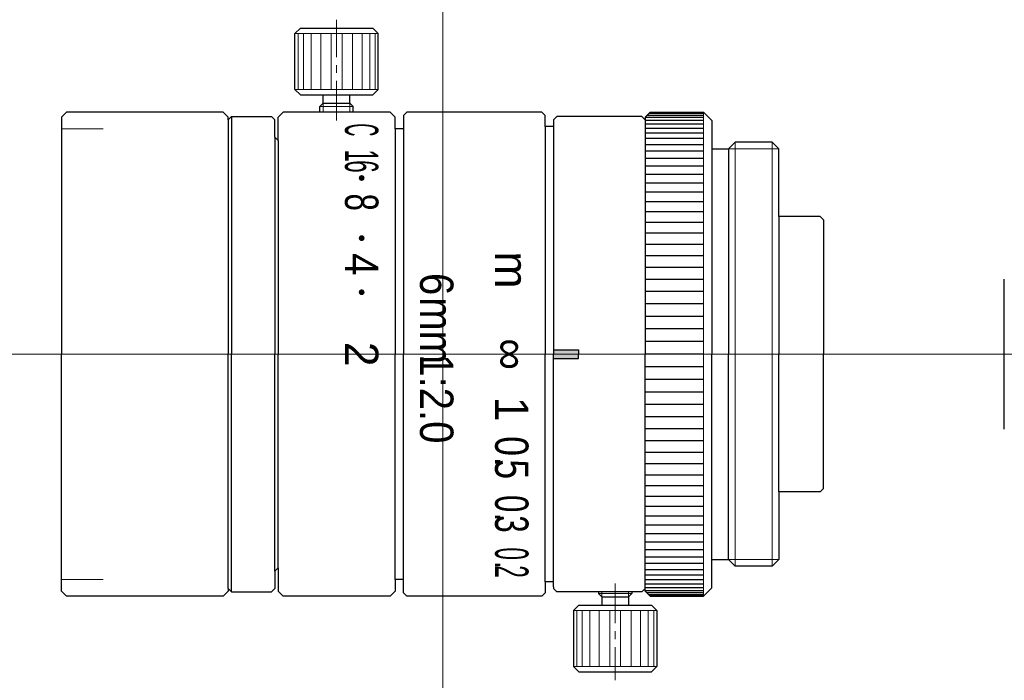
# Model space of a CAD drawing. Header units: millimetres. Extents: x 24.6 to 83.7, y 30.4 to 70.
import ezdxf
from ezdxf.enums import TextEntityAlignment as Align

# ---------------------------------------------------------------- set-up
doc = ezdxf.new("R2010")
doc.units = ezdxf.units.MM
doc.header["$LTSCALE"] = 0.25
doc.linetypes.add('CENTER', pattern=[50.8, 31.75, -6.35, 6.35, -6.35])
doc.layers.add('00_補助線', color=252, linetype='Continuous', lineweight=0, plot=False)
for name, color, linetype, lineweight in [('01_中心線', 1, 'CENTER', 20), ('03_寸法・文字', 50, 'Continuous', 20), ('iris＆image_circle', 7, 'Continuous', 30), ('画層1', 7, 'Continuous', 30)]:
    doc.layers.add(name, color=color, linetype=linetype, lineweight=lineweight)
doc.styles.add('sihyou', font='txt', dxfattribs={"width": 0.6, "height": 2})

msp = doc.modelspace()

# ---------------------------------------------------------------- hatches: boundary and pattern name
at = {"layer": '03_寸法・文字'}
for points in [[(44.952, 60.561, 1), (45.301, 60.561, 1)], [(44.952, 56.956, 1), (45.301, 56.956, 1)], [(44.952, 53.712, 1), (45.301, 53.712, 1)]]:
    msp.add_hatch(color=256, dxfattribs=at).paths.add_polyline_path(points)
at = {"layer": '画層1'}
h = msp.add_hatch(color=256, dxfattribs=at)
h.dxf.hatch_style = 1
h.paths.add_polyline_path([(58.126, 50.25), (56.626, 50.25), (56.626, 50), (58.126, 50)])
h.paths.add_polyline_path([(58.126, 50), (56.626, 50), (56.626, 49.75), (58.126, 49.75)])

# ---------------------------------------------------------------- linework, layer by layer
at = {"layer": '00_補助線', "lineweight": 20}
for p, q in [((29.626, 63.5), (27.126, 63.5)), ((29.626, 36.5), (27.126, 36.5))]:
    msp.add_line(p, q, dxfattribs=at)
at = {"layer": '00_補助線'}
for direction in [(0, 1), (1, 0)]:
    msp.add_xline((50, 50), direction, dxfattribs=at)
at = {"layer": '01_中心線', "ltscale": 0.3}
for p, q in [((43.626, 64), (43.626, 70.05)), ((60.326, 36.25), (60.326, 30.45))]:
    msp.add_line(p, q, dxfattribs=at)
at = {"layer": '01_中心線'}
for p, q in [((24.626, 50), (43.631, 50)), ((46.601, 50), (48.131, 50)), ((51.101, 50), (52.862, 50)), ((55.126, 50), (83.652, 50))]:
    msp.add_line(p, q, dxfattribs=at)
at = {"layer": 'iris＆image_circle'}
msp.add_line((83.652, 45.5), (83.652, 54.5), dxfattribs=at)
at = {"layer": '画層1'}
for p, q in [((41.451, 69.55), (41.126, 69.225)), ((41.126, 65.875), (41.126, 69.225)), ((41.451, 69.55), (45.801, 69.55)), ((45.801, 69.55), (46.126, 69.225)), ((46.126, 65.875), (46.126, 69.225)), ((41.451, 65.55), (41.126, 65.875)), ((41.451, 65.55), (45.801, 65.55)), ((42.826, 65.05), (42.826, 65.55)), ((44.426, 65.05), (44.426, 65.55)), ((45.801, 65.55), (46.126, 65.875)), ((42.826, 65.05), (42.626, 64.85)), ((42.826, 65.05), (44.426, 65.05)), ((44.626, 64.85), (44.426, 65.05)), ((27.126, 64.2), (27.426, 64.5)), ((36.826, 64.5), (27.426, 64.5)), ((36.826, 64.5), (37.126, 64.2)), ((40.126, 64.2), (40.426, 64.5)), ((46.826, 64.5), (40.426, 64.5)), ((42.626, 64.5), (42.626, 64.85)), ((44.626, 64.5), (44.626, 64.85)), ((47.126, 64.2), (46.826, 64.5)), ((47.826, 64.5), (47.626, 64.3)), ((55.926, 64.5), (47.826, 64.5)), ((56.126, 64.3), (55.926, 64.5)), ((62.126, 64.2), (62.426, 64.5)), ((65.626, 64.421), (62.347, 64.421)), ((65.626, 64.48), (62.407, 64.48)), ((62.426, 64.5), (65.626, 64.5)), ((65.626, 64.5), (66.126, 64)), ((27.126, 64.2), (27.126, 50)), ((37.126, 64.05), (37.326, 64.25)), ((37.126, 64.05), (37.126, 64.2)), ((37.126, 64.05), (37.126, 50)), ((37.326, 64.25), (39.726, 64.25)), ((37.326, 64.25), (37.326, 50)), ((39.926, 64.05), (39.726, 64.25)), ((39.926, 63), (39.926, 64.05)), ((40.126, 62.8), (40.126, 64.2)), ((47.126, 63.5), (47.126, 64.2)), ((47.626, 64.3), (47.626, 63.5)), ((56.126, 63.65), (56.126, 64.3)), ((56.626, 64.05), (56.626, 63.65)), ((61.926, 64.25), (56.826, 64.25)), ((62.126, 64.05), (61.926, 64.25)), ((62.126, 64.2), (62.126, 64.05)), ((65.626, 64.183), (62.126, 64.183)), ((62.126, 64.05), (62.126, 50)), ((65.626, 64.006), (62.126, 64.006)), ((65.626, 63.79), (62.126, 63.79)), ((65.626, 64.302), (62.228, 64.302)), ((66.126, 64), (66.126, 62.303)), ((47.626, 63.5), (47.126, 63.5)), ((47.126, 63.5), (47.126, 50)), ((47.626, 63.5), (47.626, 50)), ((56.626, 63.65), (56.126, 63.65)), ((56.126, 63.65), (56.126, 50)), ((56.626, 63.65), (56.626, 50)), ((65.626, 63.537), (62.126, 63.537)), ((65.626, 63.246), (62.126, 63.246)), ((39.926, 63), (39.926, 63)), ((40.126, 62.8), (39.926, 63)), ((39.926, 63), (39.926, 50)), ((40.126, 62.8), (40.126, 50)), ((65.626, 62.92), (62.126, 62.92)), ((67.126, 62.303), (67.523, 62.7)), ((69.729, 62.7), (67.523, 62.7)), ((70.126, 62.303), (69.729, 62.7)), ((65.626, 62.557), (62.126, 62.557)), ((65.626, 62.161), (62.126, 62.161)), ((66.126, 62.303), (67.126, 62.303)), ((66.126, 62.303), (66.126, 50)), ((67.126, 62.303), (67.126, 62.303)), ((67.126, 62.303), (67.126, 50)), ((70.126, 58.25), (70.126, 62.303)), ((65.626, 61.731), (62.126, 61.731)), ((65.626, 61.269), (62.126, 61.269)), ((65.626, 60.776), (62.126, 60.776)), ((65.626, 60.253), (62.126, 60.253)), ((65.626, 59.702), (62.126, 59.702)), ((65.626, 59.125), (62.126, 59.125)), ((65.626, 58.523), (62.126, 58.523)), ((65.626, 57.897), (62.126, 57.897)), ((72.622, 58.25), (70.126, 58.25)), ((70.126, 58.25), (70.126, 50)), ((72.822, 58.05), (72.622, 58.25)), ((72.822, 58.05), (72.822, 55.7)), ((65.626, 57.25), (62.126, 57.25)), ((65.626, 56.565), (62.126, 56.565)), ((65.626, 55.89), (62.126, 55.89)), ((72.822, 55.7), (72.822, 50)), ((65.626, 55.196), (62.126, 55.196)), ((65.626, 54.481), (62.126, 54.481)), ((65.626, 53.753), (62.126, 53.753)), ((65.626, 53.015), (62.126, 53.015)), ((65.626, 52.268), (62.126, 52.268)), ((65.626, 51.516), (62.126, 51.516)), ((56.626, 50.25), (58.126, 50.25)), ((58.126, 50.25), (58.126, 50)), ((65.626, 50.759), (62.126, 50.759)), ((27.126, 35.8), (27.126, 50)), ((37.126, 35.95), (37.126, 50)), ((37.326, 35.75), (37.326, 50)), ((39.926, 37), (39.926, 50)), ((40.126, 37.2), (40.126, 50)), ((47.126, 36.5), (47.126, 50)), ((47.626, 36.5), (47.626, 50)), ((56.126, 36.35), (56.126, 50)), ((56.626, 36.35), (56.626, 50)), ((56.626, 49.75), (58.126, 49.75)), ((58.126, 49.75), (58.126, 50)), ((62.126, 35.95), (62.126, 50)), ((65.626, 50), (62.126, 50)), ((66.126, 37.697), (66.126, 50)), ((67.126, 37.697), (67.126, 50)), ((70.126, 41.75), (70.126, 50)), ((72.822, 44.3), (72.822, 50)), ((65.626, 49.241), (62.126, 49.241)), ((65.626, 48.484), (62.126, 48.484)), ((65.626, 47.732), (62.126, 47.732)), ((65.626, 46.985), (62.126, 46.985)), ((65.626, 46.247), (62.126, 46.247)), ((65.626, 45.519), (62.126, 45.519)), ((65.626, 44.804), (62.126, 44.804)), ((72.822, 41.95), (72.822, 44.3)), ((65.626, 44.11), (62.126, 44.11)), ((65.626, 43.435), (62.126, 43.435)), ((65.626, 42.75), (62.126, 42.75)), ((65.626, 42.103), (62.126, 42.103)), ((72.822, 41.95), (72.622, 41.75)), ((65.626, 41.477), (62.126, 41.477)), ((72.622, 41.75), (70.126, 41.75)), ((70.126, 41.75), (70.126, 37.697)), ((65.626, 40.875), (62.126, 40.875)), ((65.626, 40.298), (62.126, 40.298)), ((65.626, 39.747), (62.126, 39.747)), ((65.626, 39.224), (62.126, 39.224)), ((65.626, 38.731), (62.126, 38.731)), ((65.626, 38.269), (62.126, 38.269)), ((65.626, 37.839), (62.126, 37.839)), ((40.126, 37.2), (39.926, 37)), ((40.126, 37.2), (40.126, 35.8)), ((65.626, 37.443), (62.126, 37.443)), ((66.126, 37.697), (67.126, 37.697)), ((66.126, 36), (66.126, 37.697)), ((67.126, 37.697), (67.126, 37.697)), ((67.126, 37.697), (67.523, 37.3)), ((69.729, 37.3), (67.523, 37.3)), ((70.126, 37.697), (69.729, 37.3)), ((39.926, 37), (39.926, 37)), ((39.926, 37), (39.926, 35.95)), ((65.626, 37.08), (62.126, 37.08)), ((65.626, 36.754), (62.126, 36.754)), ((47.626, 36.5), (47.126, 36.5)), ((47.126, 36.5), (47.126, 35.8)), ((47.626, 35.7), (47.626, 36.5)), ((56.626, 36.35), (56.126, 36.35)), ((56.126, 36.35), (56.126, 35.7)), ((56.626, 36.05), (56.626, 36.35)), ((65.626, 36.463), (62.126, 36.463)), ((65.626, 36.21), (62.126, 36.21)), ((27.126, 35.8), (27.426, 35.5)), ((36.826, 35.5), (27.426, 35.5)), ((36.826, 35.5), (37.126, 35.8)), ((37.126, 35.95), (37.326, 35.75)), ((37.126, 35.95), (37.126, 35.8)), ((37.326, 35.75), (39.726, 35.75)), ((39.926, 35.95), (39.726, 35.75)), ((40.126, 35.8), (40.426, 35.5)), ((46.826, 35.5), (40.426, 35.5)), ((47.126, 35.8), (46.826, 35.5)), ((47.826, 35.5), (47.626, 35.7)), ((55.926, 35.5), (47.826, 35.5)), ((56.126, 35.7), (55.926, 35.5)), ((61.926, 35.75), (56.876, 35.75)), ((59.326, 35.75), (59.326, 35.65)), ((59.526, 35.45), (59.326, 35.65)), ((59.526, 35.45), (59.526, 34.95)), ((59.526, 35.45), (61.126, 35.45)), ((61.126, 35.45), (61.326, 35.65)), ((61.126, 35.45), (61.126, 34.95)), ((61.326, 35.75), (61.326, 35.65)), ((62.126, 35.95), (61.926, 35.75)), ((65.626, 35.994), (62.126, 35.994)), ((62.126, 35.8), (62.126, 35.95)), ((65.626, 35.817), (62.126, 35.817)), ((62.126, 35.8), (62.426, 35.5)), ((65.626, 35.698), (62.228, 35.698)), ((65.626, 35.579), (62.347, 35.579)), ((65.626, 35.52), (62.407, 35.52)), ((62.426, 35.5), (65.626, 35.5)), ((65.626, 35.5), (66.126, 36)), ((58.151, 34.95), (57.826, 34.625)), ((58.151, 34.95), (62.501, 34.95)), ((62.501, 34.95), (62.826, 34.625)), ((57.826, 34.625), (57.826, 31.275)), ((62.826, 34.625), (62.826, 31.275)), ((58.151, 30.95), (57.826, 31.275)), ((58.151, 30.95), (62.501, 30.95)), ((62.501, 30.95), (62.826, 31.275))]:
    msp.add_line(p, q, dxfattribs=at)
at = {"layer": '画層1', "lineweight": 9}
for p, q in [((41.126, 69.225), (46.126, 69.225)), ((41.317, 69.225), (41.317, 65.875)), ((41.643, 69.225), (41.643, 65.875)), ((42.104, 69.225), (42.104, 65.875)), ((42.67, 69.225), (42.67, 65.875)), ((43.3, 69.225), (43.3, 65.875)), ((43.953, 69.225), (43.953, 65.875)), ((44.583, 69.225), (44.583, 65.875)), ((45.148, 69.225), (45.148, 65.875)), ((45.61, 69.225), (45.61, 65.875)), ((45.936, 69.225), (45.936, 65.875)), ((41.126, 65.875), (46.126, 65.875)), ((42.626, 64.85), (44.626, 64.85)), ((65.626, 64.5), (65.626, 50)), ((67.523, 62.7), (67.523, 50)), ((69.729, 62.7), (69.729, 50)), ((65.626, 35.5), (65.626, 50)), ((67.523, 37.3), (67.523, 50)), ((69.729, 37.3), (69.729, 50)), ((59.326, 35.65), (61.326, 35.65)), ((57.826, 34.625), (62.826, 34.625)), ((58.017, 31.275), (58.017, 34.625)), ((58.343, 31.275), (58.343, 34.625)), ((58.804, 31.275), (58.804, 34.625)), ((59.37, 31.275), (59.37, 34.625)), ((60, 31.275), (60, 34.625)), ((60.653, 31.275), (60.653, 34.625)), ((61.283, 31.275), (61.283, 34.625)), ((61.848, 31.275), (61.848, 34.625)), ((62.31, 31.275), (62.31, 34.625)), ((62.636, 31.275), (62.636, 34.625)), ((57.826, 31.275), (62.826, 31.275))]:
    msp.add_line(p, q, dxfattribs=at)
at = {"layer": '画層1', "lineweight": 20}
for p, q in [((42.826, 64.5), (42.826, 65.05)), ((44.426, 64.5), (44.426, 65.05)), ((70.126, 62.303), (67.126, 62.303)), ((70.126, 37.697), (67.126, 37.697)), ((59.526, 35.75), (59.526, 35.45)), ((61.126, 35.75), (61.126, 35.45))]:
    msp.add_line(p, q, dxfattribs=at)
at = {"layer": '画層1', "ltscale": 0.2}
for p, q in [((56.826, 64.25), (56.626, 64.05)), ((56.626, 36.05), (56.626, 35.95)), ((56.826, 35.75), (56.626, 35.95)), ((57.126, 35.75), (56.826, 35.75))]:
    msp.add_line(p, q, dxfattribs=at)

# ---------------------------------------------------------------- texts
at = {"layer": '03_寸法・文字', "style": 'sihyou'}
for s, width, p in [('C', 0.4, (46.126, 63.444)), ('1', 0.5, (46.126, 61.897)), ('6', 0.5, (46.126, 61.253)), ('8', 0.7, (46.129, 59.109)), ('4', 0.9, (46.126, 55.385)), ('0', 0.8, (55.126, 44.489)), ('.', 0.8, (55.126, 43.546)), ('5', 0.8, (55.126, 43.102)), ('0', 0.7, (55.126, 41.037)), ('.', 0.7, (55.126, 40.239)), ('3', 0.7, (55.126, 39.821)), ('0', 0.5, (55.126, 38.04)), ('.', 0.5, (55.126, 37.372)), ('2', 0.5, (55.126, 36.97))]:
    msp.add_text(s, height=2, rotation=270, dxfattribs=dict(at, width=width)).set_placement(p, align=Align.TOP_CENTER)
for s, p in [('m', (55.126, 55.046)), ('∞', (55.126, 50)), ('2', (46.126, 50)), ('1', (55.126, 46.712))]:
    msp.add_text(s, height=2, rotation=270, dxfattribs=at).set_placement(p, align=Align.TOP_CENTER)
at = {"layer": '03_寸法・文字', "style": 'sihyou', "width": 0.9}
for s, p in [('6', (48.626, 54.868)), ('mm', (48.626, 53.416)), ('1:2.0', (48.626, 50))]:
    msp.add_text(s, height=2, rotation=270, dxfattribs=at).set_placement(p)

doc.saveas('drawing.dxf')
